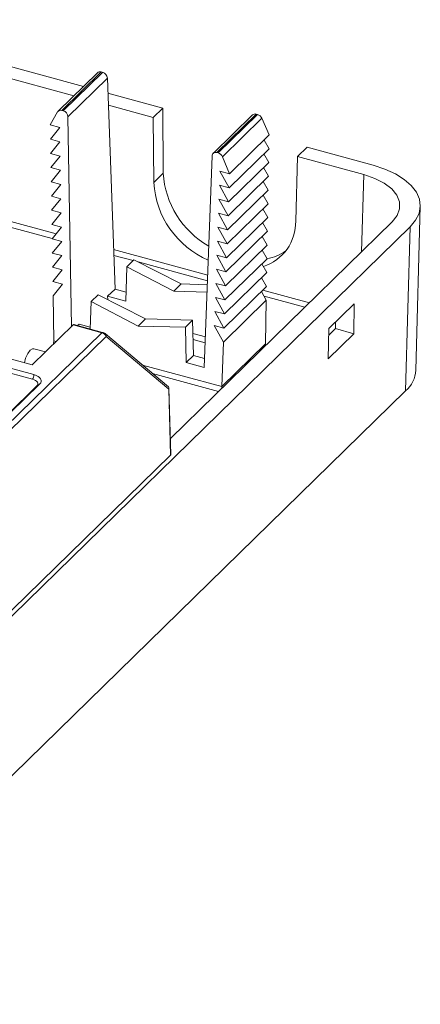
# Model space of a CAD drawing. Header units: millimetres. Extents: x -128 to 35, y 140 to 263.
# Tile 6 of 6: x 5 to 35, y 185 to 257. Entities that reach past the tile are written whole.
import ezdxf

# ---------------------------------------------------------------- set-up
doc = ezdxf.new("R2010")
doc.units = ezdxf.units.MM

msp = doc.modelspace()

# ---------------------------------------------------------------- linework, layer by layer
at = {"color": 7, "linetype": 'Continuous', "lineweight": 15}
for p, q in [((-8.058, 257.221), (9.987, 252.317)), ((-8.758, 256.538), (9.287, 251.634)), ((11.02, 253.325), (8.123, 250.497)), ((11.298, 253.38), (8.404, 250.555)), ((8.498, 250.529), (11.393, 253.354)), ((11.393, 253.354), (11.298, 253.38)), ((11.75, 252.928), (8.849, 250.096)), ((11.75, 252.928), (12.317, 237.434)), ((11.79, 251.827), (15.82, 250.732)), ((8.082, 250.444), (7.539, 249.49)), ((8.404, 250.555), (8.498, 250.529)), ((11.822, 250.945), (15.12, 250.048)), ((15.82, 250.732), (15.12, 250.048)), ((15.82, 250.732), (15.86, 245.954)), ((22.695, 250.283), (19.801, 247.458)), ((22.79, 250.257), (22.695, 250.283)), ((8.849, 250.096), (9.114, 234.683)), ((15.12, 250.048), (15.16, 245.271)), ((22.417, 250.227), (19.52, 247.4)), ((19.896, 247.432), (22.79, 250.257)), ((23.111, 249.976), (20.213, 247.147)), ((23.111, 249.976), (23.654, 248.752)), ((6.352, 231.147), (-59.625, 249.078)), ((7.539, 249.49), (8.246, 249.297)), ((8.246, 249.297), (7.557, 248.444)), ((6.236, 230.819), (-59.742, 248.75)), ((7.557, 248.444), (8.264, 248.252)), ((8.264, 248.252), (7.575, 247.399)), ((20.736, 245.903), (23.654, 248.752)), ((23.271, 248.378), (23.636, 247.741)), ((7.575, 247.399), (8.282, 247.207)), ((19.801, 247.458), (19.896, 247.432)), ((20.698, 244.873), (23.636, 247.741)), ((25.733, 247.164), (26.433, 247.847)), ((26.433, 247.847), (31.299, 246.525)), ((-49.565, 247.021), (6.221, 231.859)), ((8.282, 247.207), (7.593, 246.354)), ((19.444, 247.217), (18.877, 231.663)), ((20.213, 247.147), (20.736, 245.903)), ((20.661, 243.843), (23.618, 246.73)), ((23.253, 247.367), (23.618, 246.73)), ((25.603, 242.432), (25.733, 247.164)), ((25.733, 247.164), (30.598, 245.842)), ((7.593, 246.354), (8.3, 246.161)), ((8.3, 246.161), (7.611, 245.308)), ((15.16, 245.271), (15.86, 245.954)), ((20.736, 245.903), (20.028, 246.095)), ((20.028, 246.095), (20.698, 244.873)), ((23.235, 246.356), (23.6, 245.718)), ((7.611, 245.308), (8.318, 245.116)), ((20.623, 242.812), (23.6, 245.718)), ((23.217, 245.344), (23.582, 244.707)), ((8.318, 245.116), (7.629, 244.263)), ((20.698, 244.873), (19.991, 245.065)), ((19.991, 245.065), (20.661, 243.843)), ((20.585, 241.782), (23.582, 244.707)), ((7.629, 244.263), (8.336, 244.071)), ((8.336, 244.071), (7.647, 243.218)), ((20.661, 243.843), (19.953, 244.035)), ((19.953, 244.035), (20.623, 242.812)), ((23.199, 244.333), (23.564, 243.696)), ((7.647, 243.218), (8.354, 243.025)), ((20.548, 240.752), (23.564, 243.696)), ((23.181, 243.322), (23.546, 242.685)), ((34.434, 231.465), (34.764, 243.518)), ((8.354, 243.025), (7.665, 242.172)), ((16.382, 226.449), (32.687, 242.363)), ((20.623, 242.812), (19.916, 243.005)), ((19.916, 243.005), (20.585, 241.782)), ((20.51, 239.722), (23.546, 242.685)), ((23.163, 242.311), (23.528, 241.674)), ((-34.591, 175.042), (34.013, 242.002)), ((7.665, 242.172), (8.372, 241.98)), ((8.372, 241.98), (7.683, 241.127)), ((20.585, 241.782), (19.878, 241.974)), ((19.878, 241.974), (20.548, 240.752)), ((20.473, 238.691), (23.528, 241.674)), ((33.683, 229.95), (34.013, 242.002)), ((7.683, 241.127), (8.39, 240.935)), ((8.39, 240.935), (7.701, 240.082)), ((20.548, 240.752), (19.84, 240.944)), ((19.84, 240.944), (20.51, 239.722)), ((23.145, 241.3), (23.51, 240.663)), ((20.435, 237.661), (23.51, 240.663)), ((23.127, 240.289), (23.492, 239.651)), ((7.701, 240.082), (8.409, 239.889)), ((8.409, 239.889), (7.719, 239.036)), ((13.702, 239.582), (13.179, 239.071)), ((17.179, 237.806), (13.702, 239.582)), ((20.51, 239.722), (19.803, 239.914)), ((19.803, 239.914), (20.473, 238.691)), ((20.398, 236.631), (23.492, 239.651)), ((7.719, 239.036), (8.427, 238.844)), ((8.427, 238.844), (7.737, 237.991)), ((13.179, 239.071), (13.11, 236.535)), ((16.647, 237.288), (13.179, 239.071)), ((19.765, 238.884), (20.435, 237.661)), ((20.473, 238.691), (19.765, 238.884)), ((23.109, 239.277), (23.474, 238.64)), ((7.737, 237.991), (8.445, 237.799)), ((20.36, 235.601), (23.474, 238.64)), ((23.091, 238.266), (23.456, 237.629)), ((8.445, 237.799), (7.755, 236.946)), ((12.317, 237.434), (11.769, 236.899)), ((13.128, 237.213), (12.317, 237.434)), ((16.647, 237.288), (17.179, 237.806)), ((19.079, 237.216), (16.647, 237.288)), ((19.099, 237.745), (17.179, 237.806)), ((20.435, 237.661), (19.728, 237.853)), ((19.728, 237.853), (20.398, 236.631)), ((20.323, 234.57), (23.456, 237.629)), ((23.073, 237.255), (23.438, 236.618)), ((7.755, 236.946), (7.812, 233.625)), ((11.078, 237.021), (10.555, 236.51)), ((11.078, 237.021), (14.547, 235.238)), ((11.769, 236.899), (11.775, 236.663)), ((11.769, 236.899), (13.11, 236.535)), ((20.398, 236.631), (19.69, 236.823)), ((19.69, 236.823), (20.36, 235.601)), ((20.285, 233.54), (23.438, 236.618)), ((23.438, 236.618), (23.381, 233.417)), ((10.482, 234.496), (10.555, 236.51)), ((10.555, 236.51), (14.016, 234.719)), ((29.902, 236.356), (28.035, 234.534)), ((29.862, 234.138), (29.902, 236.356)), ((14.016, 234.719), (14.547, 235.238)), ((14.547, 235.238), (18.016, 235.136)), ((17.492, 234.625), (18.016, 235.136)), ((18.016, 235.136), (18.085, 232.562)), ((20.36, 235.601), (19.653, 235.793)), ((19.653, 235.793), (20.323, 234.57)), ((6.221, 231.859), (9.234, 234.8)), ((11.345, 234.226), (9.234, 234.8)), ((11.398, 234.247), (9.286, 234.821)), ((9.669, 234.849), (9.563, 234.746)), ((10.486, 234.627), (9.669, 234.849)), ((14.016, 234.719), (17.492, 234.625)), ((17.492, 234.625), (17.537, 232.027)), ((20.323, 234.57), (19.615, 234.763)), ((19.615, 234.763), (20.285, 233.54)), ((28.035, 234.534), (27.995, 232.316)), ((28.026, 234.046), (28.524, 234.532)), ((28.524, 234.532), (28.533, 235.019)), ((28.524, 234.532), (29.862, 234.138)), ((4.265, 227.315), (11.345, 234.226)), ((11.656, 233.946), (4.53, 226.99)), ((16.234, 230.25), (11.608, 234.144)), ((16.257, 230.073), (11.656, 233.946)), ((27.995, 232.316), (29.862, 234.138)), ((7.206, 232.82), (6.329, 233.041)), ((20.285, 233.54), (20.166, 230.279)), ((20.166, 230.279), (23.381, 233.417)), ((17.537, 232.027), (18.085, 232.562)), ((18.902, 232.34), (18.085, 232.562)), ((17.537, 232.027), (18.877, 231.663)), ((4.623, 228.356), (6.77, 230.451)), ((16.391, 225.24), (16.257, 230.073)), ((16.414, 225.29), (16.279, 230.156)), ((-38.074, 159.912), (33.683, 229.95)), ((16.391, 225.24), (-34.595, 175.477))]:
    msp.add_line(p, q, dxfattribs=at)
at = {"color": 8, "linetype": 'Continuous', "lineweight": 15}
for p, q in [((30.443, 240.173), (30.598, 245.842)), ((4.099, 242.544), (7.977, 241.491)), ((7.694, 241.14), (3.959, 242.155)), ((12.21, 240.34), (19.125, 238.461)), ((13.642, 239.523), (12.226, 239.908)), ((19.109, 238.038), (14.014, 239.422)), ((23.179, 237.359), (26.606, 236.428)), ((26.263, 236.093), (23.273, 236.906)), ((18.042, 234.166), (18.959, 233.916)), ((18.943, 233.489), (18.053, 233.731)), ((7.812, 233.625), (7.983, 233.579)), ((14.329, 231.854), (20.166, 230.267)), ((19.924, 229.906), (15.078, 231.223)), ((4.42, 228.219), (6.549, 230.297))]:
    msp.add_line(p, q, dxfattribs=at)
at = {"color": 7, "linetype": 'Continuous', "lineweight": 15, "flags": 128}
for points in [[(34.013, 242.002), (34.417, 242.485), (34.67, 242.994), (34.764, 243.517), (34.699, 244.041), (34.475, 244.553), (34.098, 245.041), (33.578, 245.493), (32.927, 245.897), (32.161, 246.244), (31.299, 246.525)], [(30.598, 245.842), (31.416, 245.564), (32.113, 245.209), (32.662, 244.79), (33.042, 244.325), (33.238, 243.831), (33.243, 243.326), (33.057, 242.83), (32.687, 242.363)], [(9.234, 234.8), (9.252, 234.814), (9.269, 234.822), (9.285, 234.822), (9.299, 234.814)], [(5.645, 232.016), (5.739, 232.359), (5.891, 232.693), (6.069, 232.932), (6.248, 233.041), (6.329, 233.041)], [(6.549, 230.297), (6.605, 230.367), (6.632, 230.441), (6.632, 230.517), (6.602, 230.591), (6.545, 230.661), (6.463, 230.724), (6.358, 230.777), (6.236, 230.819)], [(6.77, 230.451), (6.844, 230.545), (6.881, 230.644), (6.88, 230.745), (6.841, 230.844), (6.765, 230.937), (6.655, 231.02), (6.516, 231.091), (6.352, 231.147)], [(20.166, 230.267), (20.166, 230.273), (20.166, 230.279)]]:
    msp.add_lwpolyline(points, dxfattribs=at)
at = {"color": 8, "linetype": 'Continuous', "lineweight": 15, "flags": 128}
msp.add_lwpolyline([(6.549, 230.297), (6.592, 230.289), (6.604, 230.289)], dxfattribs=at)
at = {"color": 7, "linetype": 'Continuous', "lineweight": 15}
for centre, radius, start, end in [((11.207, 253.109), 0.286, 71.55299, 130.97121), ((11.26, 252.881), 0.492, 5.42302, 74.35624), ((8.313, 250.297), 0.274, 70.60967, 147.46573), ((8.366, 250.064), 0.484, 3.85432, 74.10629), ((22.604, 250.012), 0.285, 71.47435, 131.04985), ((22.647, 249.769), 0.509, 24.02126, 73.66127), ((19.708, 247.211), 0.264, 69.33901, 178.70465), ((19.755, 246.955), 0.497, 22.7213, 73.56743), ((22.478, 246.349), 6.63, 183.41145, 240.38833), ((21.793, 245.665), 6.645, 183.4058, 246.70325), ((22.127, 242.382), 3.476, 288.33856, 0.83359), ((22.846, 243.118), 3.522, 280.54136, 305.26825), ((11.235, 233.791), 0.449, 20.23005, 75.79978), ((7.137, 233.624), 0.675, 336.97005, 0.08911), ((23.673, 233.416), 0.292, 179.85663, 202.83108), ((32.279, 231.589), 2.159, 310.58989, 356.69785), ((5.841, 231.144), 0.511, 320.51294, 0.34344), ((16.143, 230.148), 0.137, 326.76339, 47.91974), ((21.007, 230.285), 0.841, 181.19213, 189.07267), ((16.348, 225.291), 0.066, 310.55499, 359.45012)]:
    msp.add_arc(centre, radius, start, end, dxfattribs=at)
at = {"color": 8, "linetype": 'Continuous', "lineweight": 15}
for centre, radius, start, end in [((11.389, 234.194), 0.0541, 80.71761, 143.96963), ((11.488, 234.01), 0.18, 339.13186, 48.20056)]:
    msp.add_arc(centre, radius, start, end, dxfattribs=at)
at = {"color": 7, "linetype": 'Continuous', "lineweight": 15}
msp.add_open_spline([(11.608, 234.144), (11.592, 234.156), (11.555, 234.184), (11.492, 234.215), (11.433, 234.237), (11.406, 234.245), (11.398, 234.247)], degree=3, knots=[0, 0, 0, 0, 0.295134, 0.664239, 0.900479, 1, 1, 1, 1], dxfattribs=at)

doc.saveas('drawing.dxf')
